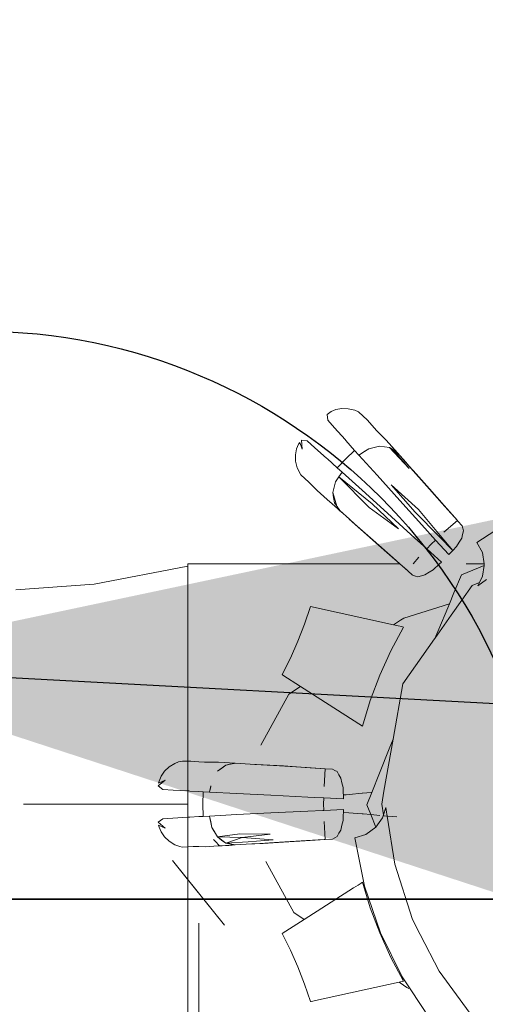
# Model space of a CAD drawing. Header units: millimetres. Extents: x -16331 to -10174, y -4135 to -3584.
# Tile 149 of 256: x -10336.6418 to -10336.6007, y -3997.4991 to -3997.4124. Entities that reach past the tile are written whole.
import ezdxf

# ---------------------------------------------------------------- set-up
doc = ezdxf.new("R2010")
doc.units = ezdxf.units.MM
doc.layers.add('AF-Peça de utilização', color=152, linetype='Continuous', lineweight=18)
doc.layers.add('IFC-IfcFlowTerminal-Contorno', color=250, linetype='Continuous', lineweight=5)
for name, color, linetype in [('AL-Condutos', 3, 'Continuous'), ('AL-Conexões', 4, 'Continuous'), ('AL-Sentido conduto', 7, 'Continuous')]:
    doc.layers.add(name, color=color, linetype=linetype)

msp = doc.modelspace()

# ---------------------------------------------------------------- hatches: boundary and pattern name
at = {"layer": 'AL-Sentido conduto', "linetype": 'Continuous'}
msp.add_hatch(color=3, dxfattribs=at).paths.add_polyline_path([(-10336.660997, -3997.46933), (-10336.423321, -3997.546855), (-10336.416401, -3997.41763)])

# ---------------------------------------------------------------- linework, layer by layer
at = {"layer": 'AF-Peça de utilização'}
msp.add_circle((-10336.645316, -3997.489829), 0.05, dxfattribs=at)
at = {"layer": 'AL-Condutos'}
msp.add_lwpolyline([(-10347.327095, -3996.89819), (-10336.278182, -3997.489829)], dxfattribs=at)
at = {"layer": 'AL-Conexões'}
msp.add_line((-10336.645316, -3997.489829), (-10336.545316, -3997.489829), dxfattribs=at)
msp.add_circle((-10336.645316, -3997.489829), 0.05, dxfattribs=at)
at = {"layer": 'AL-Sentido conduto'}
msp.add_lwpolyline([(-10336.261749, -3997.489829), (-10336.661749, -3997.489829)], dxfattribs=at)
at = {"layer": 'IFC-IfcFlowTerminal-Contorno', "lineweight": 5}
for p, q in [((-10336.614332, -3997.446919), (-10336.614686, -3997.447178)), ((-10336.613913, -3997.446746), (-10336.614332, -3997.446919)), ((-10336.613385, -3997.446648), (-10336.613913, -3997.446746)), ((-10336.612819, -3997.446665), (-10336.613385, -3997.446648)), ((-10336.612251, -3997.446807), (-10336.612819, -3997.446665)), ((-10336.611921, -3997.446953), (-10336.612251, -3997.446807)), ((-10336.611123, -3997.447666), (-10336.611921, -3997.446953)), ((-10336.614686, -3997.447178), (-10336.614625, -3997.447671)), ((-10336.614625, -3997.447671), (-10336.614018, -3997.448352)), ((-10336.61034, -3997.448577), (-10336.611123, -3997.447666)), ((-10336.614018, -3997.448352), (-10336.613095, -3997.44939)), ((-10336.609467, -3997.449444), (-10336.61034, -3997.448577)), ((-10336.617094, -3997.449634), (-10336.617198, -3997.449785)), ((-10336.616883, -3997.450225), (-10336.617094, -3997.449634)), ((-10336.616446, -3997.449493), (-10336.616939, -3997.449431)), ((-10336.616939, -3997.449431), (-10336.616883, -3997.450225)), ((-10336.615769, -3997.450096), (-10336.616446, -3997.449493)), ((-10336.613095, -3997.44939), (-10336.613037, -3997.449455)), ((-10336.613037, -3997.449455), (-10336.612259, -3997.45033)), ((-10336.608483, -3997.450555), (-10336.609467, -3997.449444)), ((-10336.617371, -3997.450205), (-10336.617469, -3997.450735)), ((-10336.617198, -3997.449785), (-10336.617371, -3997.450205)), ((-10336.614732, -3997.451018), (-10336.615769, -3997.450096)), ((-10336.612259, -3997.45033), (-10336.613033, -3997.451084)), ((-10336.612259, -3997.45033), (-10336.611876, -3997.45076)), ((-10336.611395, -3997.45044), (-10336.611876, -3997.450757)), ((-10336.611876, -3997.45076), (-10336.611445, -3997.450474)), ((-10336.611445, -3997.450474), (-10336.611015, -3997.450188)), ((-10336.611014, -3997.450188), (-10336.611395, -3997.45044)), ((-10336.611015, -3997.450188), (-10336.610064, -3997.449952)), ((-10336.610539, -3997.450069), (-10336.611014, -3997.450188)), ((-10336.610064, -3997.449952), (-10336.610539, -3997.450069)), ((-10336.60962, -3997.450015), (-10336.610064, -3997.449952)), ((-10336.610064, -3997.449952), (-10336.609176, -3997.450081)), ((-10336.609174, -3997.450081), (-10336.60962, -3997.450015)), ((-10336.607445, -3997.451931), (-10336.609174, -3997.450081)), ((-10336.609172, -3997.450083), (-10336.608871, -3997.45029)), ((-10336.608855, -3997.450128), (-10336.609053, -3997.449905)), ((-10336.608872, -3997.450288), (-10336.607445, -3997.451931)), ((-10336.608536, -3997.450518), (-10336.608872, -3997.450288)), ((-10336.608871, -3997.45029), (-10336.608483, -3997.450555)), ((-10336.608662, -3997.450345), (-10336.608855, -3997.450128)), ((-10336.608465, -3997.450567), (-10336.608662, -3997.450345)), ((-10336.608483, -3997.450555), (-10336.608536, -3997.450518)), ((-10336.60775, -3997.451381), (-10336.608483, -3997.450555)), ((-10336.608223, -3997.45084), (-10336.608465, -3997.450567)), ((-10336.617469, -3997.450735), (-10336.617453, -3997.451297)), ((-10336.617453, -3997.451297), (-10336.61731, -3997.451868)), ((-10336.614657, -3997.451086), (-10336.614732, -3997.451018)), ((-10336.613788, -3997.451859), (-10336.614657, -3997.451086)), ((-10336.613033, -3997.451084), (-10336.613788, -3997.451859)), ((-10336.611876, -3997.450757), (-10336.610278, -3997.45253)), ((-10336.60774, -3997.451392), (-10336.608223, -3997.45084)), ((-10336.607329, -3997.451856), (-10336.60775, -3997.451381)), ((-10336.606823, -3997.452398), (-10336.60774, -3997.451392)), ((-10336.61731, -3997.451868), (-10336.616981, -3997.452498)), ((-10336.613359, -3997.452242), (-10336.613788, -3997.451859)), ((-10336.613643, -3997.452669), (-10336.613359, -3997.452242)), ((-10336.613359, -3997.452242), (-10336.613643, -3997.452669)), ((-10336.611582, -3997.453846), (-10336.613359, -3997.452242)), ((-10336.605881, -3997.453489), (-10336.607329, -3997.451856)), ((-10336.616981, -3997.452498), (-10336.616279, -3997.453128)), ((-10336.616279, -3997.453128), (-10336.61555, -3997.453872)), ((-10336.614166, -3997.454046), (-10336.613928, -3997.453098)), ((-10336.613928, -3997.453098), (-10336.614047, -3997.453572)), ((-10336.613928, -3997.453098), (-10336.613643, -3997.452669)), ((-10336.613643, -3997.452669), (-10336.613928, -3997.453098)), ((-10336.613643, -3997.452669), (-10336.61072, -3997.455052)), ((-10336.610965, -3997.455349), (-10336.613643, -3997.452669)), ((-10336.610278, -3997.45253), (-10336.608261, -3997.454759)), ((-10336.605647, -3997.453723), (-10336.606823, -3997.452398)), ((-10336.61555, -3997.453872), (-10336.614676, -3997.454646)), ((-10336.614047, -3997.453572), (-10336.614166, -3997.454046)), ((-10336.614166, -3997.454046), (-10336.614102, -3997.454493)), ((-10336.61383, -3997.455242), (-10336.614166, -3997.454046)), ((-10336.609356, -3997.455857), (-10336.611582, -3997.453846)), ((-10336.606929, -3997.455764), (-10336.609027, -3997.453357)), ((-10336.609027, -3997.453357), (-10336.606629, -3997.455525)), ((-10336.604307, -3997.455262), (-10336.605881, -3997.453489)), ((-10336.604373, -3997.455174), (-10336.605647, -3997.453723)), ((-10336.614676, -3997.454646), (-10336.613564, -3997.455633)), ((-10336.614102, -3997.454493), (-10336.614039, -3997.454937)), ((-10336.614039, -3997.454937), (-10336.61383, -3997.455244)), ((-10336.608261, -3997.454759), (-10336.606066, -3997.457181)), ((-10336.614211, -3997.455064), (-10336.613993, -3997.455258)), ((-10336.613993, -3997.455258), (-10336.613773, -3997.455454)), ((-10336.613564, -3997.455633), (-10336.61383, -3997.455242)), ((-10336.61383, -3997.455244), (-10336.613801, -3997.455286)), ((-10336.613801, -3997.455286), (-10336.613603, -3997.455575)), ((-10336.613773, -3997.455454), (-10336.613553, -3997.455649)), ((-10336.613603, -3997.455575), (-10336.613566, -3997.45563)), ((-10336.613564, -3997.455633), (-10336.612718, -3997.456383)), ((-10336.613553, -3997.455649), (-10336.613276, -3997.455894)), ((-10336.608388, -3997.457232), (-10336.610965, -3997.455349)), ((-10336.61072, -3997.455052), (-10336.608388, -3997.457232)), ((-10336.60481, -3997.457928), (-10336.606929, -3997.455764)), ((-10336.606629, -3997.455525), (-10336.60471, -3997.457833)), ((-10336.603206, -3997.456504), (-10336.604373, -3997.455174)), ((-10336.603207, -3997.456504), (-10336.604307, -3997.455262)), ((-10336.612724, -3997.456377), (-10336.611721, -3997.457293)), ((-10336.612718, -3997.456383), (-10336.612259, -3997.45679)), ((-10336.60694, -3997.458047), (-10336.609356, -3997.455857)), ((-10336.604387, -3997.457525), (-10336.603206, -3997.456504)), ((-10336.603164, -3997.456553), (-10336.603207, -3997.456504)), ((-10336.602796, -3997.456968), (-10336.603164, -3997.456553)), ((-10336.597861, -3997.456053), (-10336.60148, -3997.458452)), ((-10336.612259, -3997.45679), (-10336.610628, -3997.458238)), ((-10336.611721, -3997.457293), (-10336.610395, -3997.458472)), ((-10336.606066, -3997.457181), (-10336.605119, -3997.458223)), ((-10336.602724, -3997.457195), (-10336.602792, -3997.456977)), ((-10336.602739, -3997.45774), (-10336.602653, -3997.45742)), ((-10336.602653, -3997.45742), (-10336.602724, -3997.457195)), ((-10336.610628, -3997.458238), (-10336.608858, -3997.459805)), ((-10336.605894, -3997.458998), (-10336.60694, -3997.458047)), ((-10336.605516, -3997.458601), (-10336.605119, -3997.458223)), ((-10336.605119, -3997.458223), (-10336.603949, -3997.45951)), ((-10336.60481, -3997.457928), (-10336.60471, -3997.457833)), ((-10336.603613, -3997.459151), (-10336.60481, -3997.457928)), ((-10336.60471, -3997.457833), (-10336.603613, -3997.459151)), ((-10336.60305, -3997.458426), (-10336.602823, -3997.458057)), ((-10336.602823, -3997.458057), (-10336.602739, -3997.45774)), ((-10336.610395, -3997.458472), (-10336.608944, -3997.459744)), ((-10336.605894, -3997.458998), (-10336.605516, -3997.458601)), ((-10336.604606, -3997.460169), (-10336.605894, -3997.458998)), ((-10336.603949, -3997.45951), (-10336.603613, -3997.459151)), ((-10336.603613, -3997.459151), (-10336.603277, -3997.458792)), ((-10336.603277, -3997.458792), (-10336.60305, -3997.458426)), ((-10336.60148, -3997.458452), (-10336.601002, -3997.459336)), ((-10336.608944, -3997.459744), (-10336.608273, -3997.460332)), ((-10336.608858, -3997.459805), (-10336.608264, -3997.460332)), ((-10336.607113, -3997.460332), (-10336.606594, -3997.459732)), ((-10336.601002, -3997.459336), (-10336.600849, -3997.460332)), ((-10336.626955, -3997.460525), (-10336.635202, -3997.462119)), ((-10336.626955, -3997.460332), (-10336.626955, -3997.460525)), ((-10336.625961, -3997.460332), (-10336.626955, -3997.460332)), ((-10336.626955, -3997.460525), (-10336.626955, -3997.461053)), ((-10336.608273, -3997.460332), (-10336.625961, -3997.460332)), ((-10336.608273, -3997.460332), (-10336.60767, -3997.460861)), ((-10336.608264, -3997.460332), (-10336.607579, -3997.460941)), ((-10336.607579, -3997.460941), (-10336.607148, -3997.461324)), ((-10336.605693, -3997.461067), (-10336.605325, -3997.46084)), ((-10336.605325, -3997.46084), (-10336.604782, -3997.460332)), ((-10336.604782, -3997.460332), (-10336.604606, -3997.460169)), ((-10336.600848, -3997.460455), (-10336.602832, -3997.461287)), ((-10336.600849, -3997.460332), (-10336.60243, -3997.460332)), ((-10336.600848, -3997.460455), (-10336.600992, -3997.461411)), ((-10336.600849, -3997.460332), (-10336.600839, -3997.460396)), ((-10336.600839, -3997.460396), (-10336.600848, -3997.460455)), ((-10336.626955, -3997.461053), (-10336.626955, -3997.463162)), ((-10336.60714, -3997.461326), (-10336.606897, -3997.461402)), ((-10336.606897, -3997.461402), (-10336.606699, -3997.461463)), ((-10336.606699, -3997.461463), (-10336.606379, -3997.46138)), ((-10336.606379, -3997.46138), (-10336.606059, -3997.461294)), ((-10336.606059, -3997.461294), (-10336.605693, -3997.461067)), ((-10336.602832, -3997.461287), (-10336.603505, -3997.462888)), ((-10336.600992, -3997.461411), (-10336.601262, -3997.461959)), ((-10336.601084, -3997.462024), (-10336.600647, -3997.461704)), ((-10336.635202, -3997.462119), (-10336.642083, -3997.46261)), ((-10336.601897, -3997.462222), (-10336.602801, -3997.463505)), ((-10336.601262, -3997.461959), (-10336.601897, -3997.462222)), ((-10336.601262, -3997.461959), (-10336.601412, -3997.462264)), ((-10336.601412, -3997.462264), (-10336.601084, -3997.462024)), ((-10336.626955, -3997.463162), (-10336.626955, -3997.466519)), ((-10336.603505, -3997.462888), (-10336.603909, -3997.463848)), ((-10336.602801, -3997.463505), (-10336.603748, -3997.464848)), ((-10336.616153, -3997.46408), (-10336.616668, -3997.46562)), ((-10336.608828, -3997.465689), (-10336.616153, -3997.46408)), ((-10336.603909, -3997.463848), (-10336.607928, -3997.465093)), ((-10336.604054, -3997.464195), (-10336.604846, -3997.466077)), ((-10336.603909, -3997.463848), (-10336.604054, -3997.464195)), ((-10336.608224, -3997.465289), (-10336.608828, -3997.465689)), ((-10336.607928, -3997.465093), (-10336.608224, -3997.465289)), ((-10336.603748, -3997.464848), (-10336.605188, -3997.466891)), ((-10336.616668, -3997.46562), (-10336.617255, -3997.467134)), ((-10336.60906, -3997.467967), (-10336.60794, -3997.465884)), ((-10336.608409, -3997.465781), (-10336.608828, -3997.465689)), ((-10336.608098, -3997.465849), (-10336.608409, -3997.465781)), ((-10336.60794, -3997.465884), (-10336.608098, -3997.465849)), ((-10336.604846, -3997.466077), (-10336.60518, -3997.466879)), ((-10336.626955, -3997.466519), (-10336.626955, -3997.470896)), ((-10336.605216, -3997.46693), (-10336.607996, -3997.470874)), ((-10336.605188, -3997.466891), (-10336.605216, -3997.46693)), ((-10336.617255, -3997.467134), (-10336.617912, -3997.468621)), ((-10336.617912, -3997.468621), (-10336.618636, -3997.470076)), ((-10336.61004, -3997.470125), (-10336.60906, -3997.467967)), ((-10336.618636, -3997.470076), (-10336.618573, -3997.470116)), ((-10336.618573, -3997.470116), (-10336.617015, -3997.471112)), ((-10336.610872, -3997.472342), (-10336.61004, -3997.470125)), ((-10336.626955, -3997.470896), (-10336.626955, -3997.475992)), ((-10336.617015, -3997.471112), (-10336.618045, -3997.471795)), ((-10336.617015, -3997.471112), (-10336.611552, -3997.474605)), ((-10336.607996, -3997.470874), (-10336.608857, -3997.475745)), ((-10336.618045, -3997.471795), (-10336.620512, -3997.476275)), ((-10336.611552, -3997.474605), (-10336.610872, -3997.472342)), ((-10336.608857, -3997.475745), (-10336.60967, -3997.480346)), ((-10336.608857, -3997.475745), (-10336.609218, -3997.476619)), ((-10336.626955, -3997.475992), (-10336.626955, -3997.477699)), ((-10336.609218, -3997.476619), (-10336.610064, -3997.47875)), ((-10336.628593, -3997.478194), (-10336.629005, -3997.478582)), ((-10336.62809, -3997.477891), (-10336.628593, -3997.478194)), ((-10336.627755, -3997.477762), (-10336.62809, -3997.477891)), ((-10336.627413, -3997.477679), (-10336.627755, -3997.477762)), ((-10336.626955, -3997.477694), (-10336.627413, -3997.477679)), ((-10336.626685, -3997.477703), (-10336.626955, -3997.477694)), ((-10336.626955, -3997.477699), (-10336.626955, -3997.480962)), ((-10336.625974, -3997.477757), (-10336.626685, -3997.477703)), ((-10336.625488, -3997.477793), (-10336.625974, -3997.477757)), ((-10336.624257, -3997.477788), (-10336.625488, -3997.477793)), ((-10336.624322, -3997.47857), (-10336.623602, -3997.478033)), ((-10336.623961, -3997.478301), (-10336.624322, -3997.47857)), ((-10336.622778, -3997.477879), (-10336.624257, -3997.477788)), ((-10336.623601, -3997.478033), (-10336.623961, -3997.478301)), ((-10336.623602, -3997.478033), (-10336.622778, -3997.477879)), ((-10336.62324, -3997.477964), (-10336.623601, -3997.478033)), ((-10336.622867, -3997.477895), (-10336.62324, -3997.477964)), ((-10336.622785, -3997.47788), (-10336.622867, -3997.477895)), ((-10336.621451, -3997.477959), (-10336.622778, -3997.477879)), ((-10336.62104, -3997.477984), (-10336.621451, -3997.477959)), ((-10336.620301, -3997.478011), (-10336.621451, -3997.477959)), ((-10336.618861, -3997.478113), (-10336.62104, -3997.477984)), ((-10336.618531, -3997.478116), (-10336.620301, -3997.478011)), ((-10336.616495, -3997.478255), (-10336.618861, -3997.478113)), ((-10336.616605, -3997.47824), (-10336.618531, -3997.478116)), ((-10336.614838, -3997.478355), (-10336.616605, -3997.47824)), ((-10336.614838, -3997.478354), (-10336.616495, -3997.478255)), ((-10336.629309, -3997.479024), (-10336.629483, -3997.479444)), ((-10336.629005, -3997.478582), (-10336.629309, -3997.479024)), ((-10336.614952, -3997.479925), (-10336.614838, -3997.478355)), ((-10336.614218, -3997.478391), (-10336.614838, -3997.478354)), ((-10336.61401, -3997.478501), (-10336.61421, -3997.478396)), ((-10336.613801, -3997.478611), (-10336.61401, -3997.478501)), ((-10336.613635, -3997.478897), (-10336.613801, -3997.478611)), ((-10336.613469, -3997.479182), (-10336.613635, -3997.478897)), ((-10336.61337, -3997.479602), (-10336.613469, -3997.479182)), ((-10336.610064, -3997.47875), (-10336.610736, -3997.48044)), ((-10336.628956, -3997.479351), (-10336.62955, -3997.479876)), ((-10336.62955, -3997.479876), (-10336.629158, -3997.480183)), ((-10336.629517, -3997.479624), (-10336.628956, -3997.479351)), ((-10336.629483, -3997.479444), (-10336.629517, -3997.479624)), ((-10336.624917, -3997.479856), (-10336.625031, -3997.48042)), ((-10336.625031, -3997.480423), (-10336.624929, -3997.479915)), ((-10336.613271, -3997.480022), (-10336.61337, -3997.479602)), ((-10336.613254, -3997.480513), (-10336.613271, -3997.480022)), ((-10336.629158, -3997.480183), (-10336.628248, -3997.480235)), ((-10336.628248, -3997.480235), (-10336.626955, -3997.48031)), ((-10336.626955, -3997.48031), (-10336.626861, -3997.480315)), ((-10336.626861, -3997.480315), (-10336.626756, -3997.480321)), ((-10336.626756, -3997.480321), (-10336.625974, -3997.480367)), ((-10336.625974, -3997.480367), (-10336.625606, -3997.480389)), ((-10336.625606, -3997.480389), (-10336.62562, -3997.48147)), ((-10336.625606, -3997.480389), (-10336.625031, -3997.480423)), ((-10336.625031, -3997.48042), (-10336.62265, -3997.480542)), ((-10336.62265, -3997.480542), (-10336.619647, -3997.480694)), ((-10336.619647, -3997.480694), (-10336.616381, -3997.480855)), ((-10336.616381, -3997.480855), (-10336.615747, -3997.480885)), ((-10336.615747, -3997.480885), (-10336.614976, -3997.480921)), ((-10336.614989, -3997.48147), (-10336.614976, -3997.480921)), ((-10336.614976, -3997.480921), (-10336.613237, -3997.481004)), ((-10336.613249, -3997.480663), (-10336.613254, -3997.480513)), ((-10336.613194, -3997.480658), (-10336.613249, -3997.480663)), ((-10336.613237, -3997.481004), (-10336.613249, -3997.480663)), ((-10336.613009, -3997.480642), (-10336.613194, -3997.480658)), ((-10336.612729, -3997.480617), (-10336.613009, -3997.480642)), ((-10336.611603, -3997.480517), (-10336.612729, -3997.480617)), ((-10336.611558, -3997.480513), (-10336.611603, -3997.480517)), ((-10336.610799, -3997.480446), (-10336.611558, -3997.480513)), ((-10336.610736, -3997.48044), (-10336.611174, -3997.481541)), ((-10336.610736, -3997.48044), (-10336.610799, -3997.480446)), ((-10336.60967, -3997.480346), (-10336.609869, -3997.48147)), ((-10336.641431, -3997.48147), (-10336.637376, -3997.48147)), ((-10336.633703, -3997.48147), (-10336.641431, -3997.48147)), ((-10336.637376, -3997.48147), (-10336.634036, -3997.48147)), ((-10336.634036, -3997.48147), (-10336.633308, -3997.48147)), ((-10336.633392, -3997.48147), (-10336.633703, -3997.48147)), ((-10336.632285, -3997.48147), (-10336.633392, -3997.48147)), ((-10336.633308, -3997.48147), (-10336.632065, -3997.48147)), ((-10336.632065, -3997.48147), (-10336.632285, -3997.48147)), ((-10336.631387, -3997.48147), (-10336.632065, -3997.48147)), ((-10336.632065, -3997.48147), (-10336.631356, -3997.48147)), ((-10336.630998, -3997.48147), (-10336.631387, -3997.48147)), ((-10336.631356, -3997.48147), (-10336.630991, -3997.48147)), ((-10336.630326, -3997.48147), (-10336.630998, -3997.48147)), ((-10336.630991, -3997.48147), (-10336.630326, -3997.48147)), ((-10336.629867, -3997.48147), (-10336.630326, -3997.48147)), ((-10336.630326, -3997.48147), (-10336.629867, -3997.48147)), ((-10336.627503, -3997.48147), (-10336.629867, -3997.48147)), ((-10336.629867, -3997.48147), (-10336.62752, -3997.48147)), ((-10336.62752, -3997.48147), (-10336.626955, -3997.48147)), ((-10336.626955, -3997.48147), (-10336.627503, -3997.48147)), ((-10336.626955, -3997.480962), (-10336.626955, -3997.480973)), ((-10336.626955, -3997.480973), (-10336.626955, -3997.48146)), ((-10336.626955, -3997.48146), (-10336.626955, -3997.48188)), ((-10336.62562, -3997.48147), (-10336.625606, -3997.482553)), ((-10336.614976, -3997.482015), (-10336.614989, -3997.48147)), ((-10336.611174, -3997.481541), (-10336.610823, -3997.482398)), ((-10336.609869, -3997.48147), (-10336.609704, -3997.482403)), ((-10336.609497, -3997.481783), (-10336.609704, -3997.482403)), ((-10336.609436, -3997.482174), (-10336.609497, -3997.481783)), ((-10336.626955, -3997.48263), (-10336.628253, -3997.482705)), ((-10336.626955, -3997.48188), (-10336.626955, -3997.482115)), ((-10336.626955, -3997.482115), (-10336.626955, -3997.484818)), ((-10336.626866, -3997.482625), (-10336.626955, -3997.48263)), ((-10336.626756, -3997.482619), (-10336.626866, -3997.482625)), ((-10336.625974, -3997.482574), (-10336.626756, -3997.482619)), ((-10336.625606, -3997.482553), (-10336.625974, -3997.482574)), ((-10336.625031, -3997.48252), (-10336.625606, -3997.482553)), ((-10336.622646, -3997.482398), (-10336.625031, -3997.48252)), ((-10336.625031, -3997.48252), (-10336.62493, -3997.483023)), ((-10336.624829, -3997.483526), (-10336.625031, -3997.48252)), ((-10336.619649, -3997.482246), (-10336.622646, -3997.482398)), ((-10336.616389, -3997.482085), (-10336.619649, -3997.482246)), ((-10336.615064, -3997.482023), (-10336.616389, -3997.482085)), ((-10336.614976, -3997.482019), (-10336.615064, -3997.482023)), ((-10336.613237, -3997.481936), (-10336.614976, -3997.482019)), ((-10336.613271, -3997.48292), (-10336.613256, -3997.482488)), ((-10336.613256, -3997.482488), (-10336.613246, -3997.482183)), ((-10336.613246, -3997.482183), (-10336.613237, -3997.481936)), ((-10336.613246, -3997.482183), (-10336.613196, -3997.482188)), ((-10336.613196, -3997.482188), (-10336.612752, -3997.482227)), ((-10336.612752, -3997.482227), (-10336.612005, -3997.482293)), ((-10336.612005, -3997.482293), (-10336.611578, -3997.482331)), ((-10336.611578, -3997.482331), (-10336.611491, -3997.482339)), ((-10336.611491, -3997.482339), (-10336.610823, -3997.482398)), ((-10336.610823, -3997.482398), (-10336.610377, -3997.483488)), ((-10336.610823, -3997.482398), (-10336.610045, -3997.482467)), ((-10336.609796, -3997.482676), (-10336.610377, -3997.483488)), ((-10336.609735, -3997.482495), (-10336.609796, -3997.482676)), ((-10336.609704, -3997.482403), (-10336.609735, -3997.482495)), ((-10336.609735, -3997.482495), (-10336.608551, -3997.4826)), ((-10336.609704, -3997.482403), (-10336.609687, -3997.482499)), ((-10336.609381, -3997.482526), (-10336.609436, -3997.482174)), ((-10336.608721, -3997.48677), (-10336.609381, -3997.482526)), ((-10336.629158, -3997.482759), (-10336.62955, -3997.483064)), ((-10336.62955, -3997.483064), (-10336.628949, -3997.483587)), ((-10336.628949, -3997.483587), (-10336.629517, -3997.483316)), ((-10336.629517, -3997.483316), (-10336.629483, -3997.483496)), ((-10336.629483, -3997.483496), (-10336.629309, -3997.483916)), ((-10336.628253, -3997.482705), (-10336.629158, -3997.482759)), ((-10336.62493, -3997.483023), (-10336.624829, -3997.483526)), ((-10336.624327, -3997.484366), (-10336.624829, -3997.483526)), ((-10336.624829, -3997.483526), (-10336.624577, -3997.483946)), ((-10336.614838, -3997.484585), (-10336.614952, -3997.483015)), ((-10336.613469, -3997.483758), (-10336.61337, -3997.483338)), ((-10336.61337, -3997.483338), (-10336.613271, -3997.48292)), ((-10336.610386, -3997.483501), (-10336.611256, -3997.484151)), ((-10336.610377, -3997.483488), (-10336.610386, -3997.483501)), ((-10336.629309, -3997.483916), (-10336.629003, -3997.484358)), ((-10336.629003, -3997.484358), (-10336.628595, -3997.484744)), ((-10336.624577, -3997.483946), (-10336.624327, -3997.484366)), ((-10336.624327, -3997.484366), (-10336.622375, -3997.48408)), ((-10336.624327, -3997.484366), (-10336.623967, -3997.484637)), ((-10336.622175, -3997.484397), (-10336.624327, -3997.484366)), ((-10336.623607, -3997.484905), (-10336.624327, -3997.484366)), ((-10336.623607, -3997.484905), (-10336.622175, -3997.484397)), ((-10336.622375, -3997.48408), (-10336.619683, -3997.484104)), ((-10336.619683, -3997.484104), (-10336.622175, -3997.484397)), ((-10336.622175, -3997.484397), (-10336.619432, -3997.484615)), ((-10336.613984, -3997.484427), (-10336.613801, -3997.484331)), ((-10336.613801, -3997.484331), (-10336.613635, -3997.484043)), ((-10336.613635, -3997.484043), (-10336.613469, -3997.483758)), ((-10336.611256, -3997.484151), (-10336.612241, -3997.484429)), ((-10336.628595, -3997.484744), (-10336.62809, -3997.485049)), ((-10336.62809, -3997.485049), (-10336.627753, -3997.485179)), ((-10336.627753, -3997.485179), (-10336.627669, -3997.485199)), ((-10336.627669, -3997.485199), (-10336.627413, -3997.485262)), ((-10336.627413, -3997.485262), (-10336.626955, -3997.485237)), ((-10336.626955, -3997.484818), (-10336.626955, -3997.486929)), ((-10336.626955, -3997.485237), (-10336.626469, -3997.48521)), ((-10336.626469, -3997.48521), (-10336.625974, -3997.485215)), ((-10336.625974, -3997.485215), (-10336.625428, -3997.48522)), ((-10336.625428, -3997.48522), (-10336.624262, -3997.485152)), ((-10336.624692, -3997.484573), (-10336.624542, -3997.48473)), ((-10336.624542, -3997.48473), (-10336.624149, -3997.485142)), ((-10336.624262, -3997.485152), (-10336.624146, -3997.485145)), ((-10336.624149, -3997.485142), (-10336.623638, -3997.485118)), ((-10336.624146, -3997.485145), (-10336.623929, -3997.485131)), ((-10336.623967, -3997.484637), (-10336.623607, -3997.484905)), ((-10336.623929, -3997.485131), (-10336.622778, -3997.485061)), ((-10336.623638, -3997.485118), (-10336.623345, -3997.4851)), ((-10336.62163, -3997.484805), (-10336.623607, -3997.484905)), ((-10336.623607, -3997.484905), (-10336.623192, -3997.484983)), ((-10336.623242, -3997.484973), (-10336.623607, -3997.484905)), ((-10336.623345, -3997.4851), (-10336.623051, -3997.485083)), ((-10336.622778, -3997.485061), (-10336.623242, -3997.484973)), ((-10336.623192, -3997.484983), (-10336.622865, -3997.485045)), ((-10336.622865, -3997.485045), (-10336.622778, -3997.485061)), ((-10336.622778, -3997.485061), (-10336.62131, -3997.484975)), ((-10336.619432, -3997.484615), (-10336.62163, -3997.484805)), ((-10336.62131, -3997.484975), (-10336.620301, -3997.48493)), ((-10336.62131, -3997.484975), (-10336.621037, -3997.484959)), ((-10336.621037, -3997.484959), (-10336.618862, -3997.484827)), ((-10336.620301, -3997.48493), (-10336.618531, -3997.484827)), ((-10336.618862, -3997.484827), (-10336.616501, -3997.484685)), ((-10336.618531, -3997.484827), (-10336.616605, -3997.4847)), ((-10336.616605, -3997.4847), (-10336.614838, -3997.484585)), ((-10336.616501, -3997.484685), (-10336.614941, -3997.484592)), ((-10336.614941, -3997.484592), (-10336.614218, -3997.484549)), ((-10336.61421, -3997.484544), (-10336.613984, -3997.484427)), ((-10336.612241, -3997.484429), (-10336.611378, -3997.488684)), ((-10336.627354, -3997.4876), (-10336.628293, -3997.486433)), ((-10336.628293, -3997.486433), (-10336.62372, -3997.492119)), ((-10336.626955, -3997.486929), (-10336.626955, -3997.488097)), ((-10336.620064, -3997.486531), (-10336.617598, -3997.491014)), ((-10336.607153, -3997.491621), (-10336.608721, -3997.48677)), ((-10336.62372, -3997.492119), (-10336.627354, -3997.4876)), ((-10336.626955, -3997.488097), (-10336.626955, -3997.491585)), ((-10336.611957, -3997.488594), (-10336.612353, -3997.488847)), ((-10336.611689, -3997.488423), (-10336.611957, -3997.488594)), ((-10336.611552, -3997.488335), (-10336.611689, -3997.488423)), ((-10336.610872, -3997.490598), (-10336.611552, -3997.488335)), ((-10336.611378, -3997.488684), (-10336.60998, -3997.492791)), ((-10336.612353, -3997.488847), (-10336.616686, -3997.491618)), ((-10336.617598, -3997.491014), (-10336.616686, -3997.491618)), ((-10336.61004, -3997.492815), (-10336.610872, -3997.490598)), ((-10336.626955, -3997.491585), (-10336.626955, -3997.492024)), ((-10336.626955, -3997.492024), (-10336.626955, -3997.496399)), ((-10336.625974, -3997.497559), (-10336.625974, -3997.491939)), ((-10336.616686, -3997.491618), (-10336.618636, -3997.492864)), ((-10336.606481, -3997.492935), (-10336.607153, -3997.491621)), ((-10336.618636, -3997.492864), (-10336.617912, -3997.494319)), ((-10336.60906, -3997.494973), (-10336.61004, -3997.492815)), ((-10336.60998, -3997.492791), (-10336.608065, -3997.496685)), ((-10336.604823, -3997.496175), (-10336.606481, -3997.492935)), ((-10336.617912, -3997.494319), (-10336.617255, -3997.495806)), ((-10336.60794, -3997.497056), (-10336.60906, -3997.494973)), ((-10336.626955, -3997.496399), (-10336.626955, -3997.499756)), ((-10336.617255, -3997.495806), (-10336.616668, -3997.497322)), ((-10336.602092, -3997.499908), (-10336.604823, -3997.496175)), ((-10336.616668, -3997.497322), (-10336.616153, -3997.49886)), ((-10336.615702, -3997.498761), (-10336.60834, -3997.497144)), ((-10336.60834, -3997.497144), (-10336.60794, -3997.497056)), ((-10336.60834, -3997.497144), (-10336.607959, -3997.497396)), ((-10336.608065, -3997.496685), (-10336.607307, -3997.497828)), ((-10336.607959, -3997.497396), (-10336.607646, -3997.497604)), ((-10336.625974, -3997.502605), (-10336.625974, -3997.497559)), ((-10336.607646, -3997.497604), (-10336.607597, -3997.497636)), ((-10336.607597, -3997.497636), (-10336.607481, -3997.497713)), ((-10336.607307, -3997.497828), (-10336.605666, -3997.500303)), ((-10336.616153, -3997.49886), (-10336.616079, -3997.498844)), ((-10336.616079, -3997.498844), (-10336.615928, -3997.498811)), ((-10336.615928, -3997.498811), (-10336.615702, -3997.498761))]:
    msp.add_line(p, q, dxfattribs=at)

doc.saveas('drawing.dxf')
